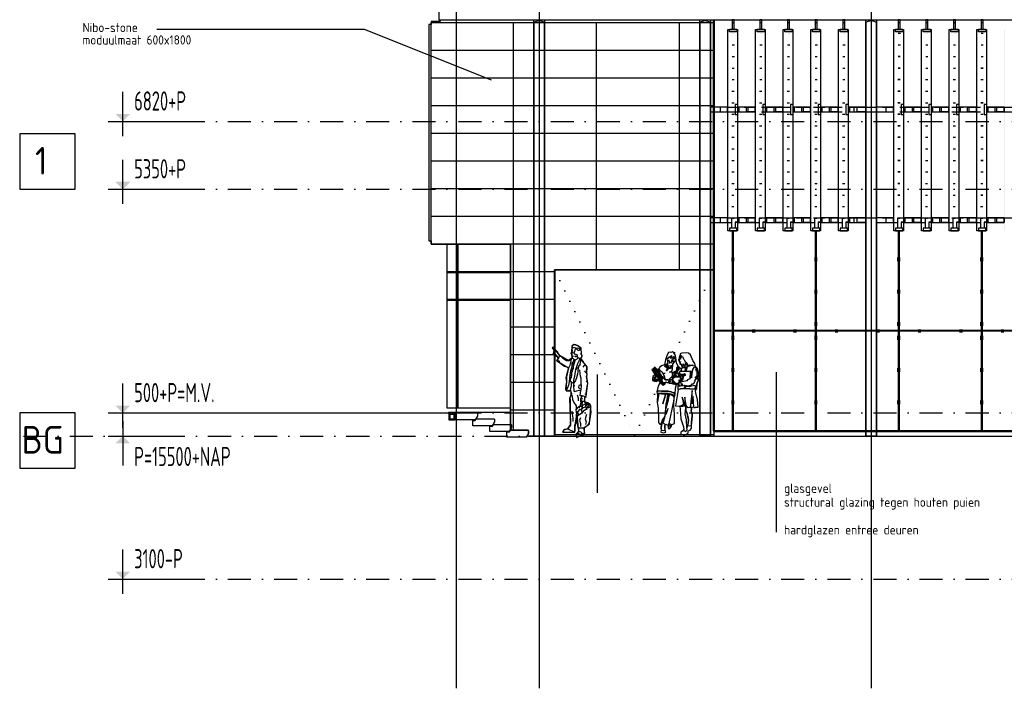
# Model space of a CAD drawing. Extents: x 45255 to 166574, y 102070 to 129901.
# Tile 1 of 21: x 45255 to 66612, y 102621 to 117110. Entities that reach past the tile are written whole.
import ezdxf
from ezdxf.enums import TextEntityAlignment as Align

# ---------------------------------------------------------------- set-up
doc = ezdxf.new("R2010")
doc.units = 0
doc.header["$LTSCALE"] = 1000
doc.header["$MEASUREMENT"] = 0
for name, pattern in [('DASHDOT', [1, 0.5, -0.25, 0, -0.25]), ('DOT', [0.25, 0, -0.25]), ('HIDDEN', [0.375, 0.25, -0.125])]:
    doc.linetypes.add(name, pattern=pattern)
for name, color, linetype in [('B02', 7, 'CONTINUOUS'), ('B03', 7, 'CONTINUOUS'), ('B06', 7, 'CONTINUOUS'), ('B20', 7, 'CONTINUOUS')]:
    doc.layers.add(name, color=color, linetype=linetype)
doc.styles.add('TXT', font='isocp.shx')

msp = doc.modelspace()

# ---------------------------------------------------------------- linework, layer by layer
at = {"layer": 'B02', "color": 8, "linetype": 'Continuous'}
for p, q in [((54722, 127016), (54722, 102621)), ((56522, 127016), (56522, 102621)), ((63722, 127016), (63722, 102621))]:
    msp.add_line(p, q, dxfattribs=at)
at = {"layer": 'B02', "color": 8, "linetype": 'DASHDOT'}
for p, q in [((48772, 114907), (72045, 114907)), ((48772, 113437), (153553, 113437)), ((48772, 108587), (153553, 108587)), ((45339, 108087), (156665, 108087)), ((48772, 104987), (72045, 104987))]:
    msp.add_line(p, q, dxfattribs=at)
at = {"layer": 'B02', "color": 8, "linetype": 'Continuous'}
for points in [[(45255, 113437), (46455, 113437), (46455, 114637), (45255, 114637)], [(45255, 107390), (46455, 107390), (46455, 108590), (45255, 108590)]]:
    msp.add_lwpolyline(points, close=True, dxfattribs=at)
at = {"layer": 'B03', "color": 8, "linetype": 'Continuous'}
for p, q in [((54179, 117053), (60298, 117053)), ((54179, 117053), (60298, 117053)), ((55968, 108216), (55968, 117053)), ((55968, 108216), (55968, 117053)), ((57768, 111687), (57768, 117053)), ((57768, 111687), (57768, 117053)), ((59568, 111687), (59568, 117053)), ((59568, 111687), (59568, 117053)), ((60298, 117107), (60298, 108197)), ((60298, 117107), (60318, 117107)), ((60308, 117107), (60308, 108087)), ((60318, 117107), (60318, 108197)), ((54179, 116453), (60298, 116453)), ((54179, 116453), (60298, 116453)), ((54179, 115853), (60298, 115853)), ((54179, 115853), (60298, 115853)), ((54179, 115253), (60298, 115253)), ((54179, 115253), (60298, 115253)), ((54179, 114653), (60298, 114653)), ((54179, 114653), (60298, 114653)), ((54179, 114053), (60298, 114053)), ((54179, 114053), (60298, 114053)), ((54179, 113453), (60298, 113453)), ((54179, 113453), (60298, 113453)), ((54179, 112853), (60298, 112853)), ((54179, 112853), (60298, 112853)), ((60712, 112533), (60712, 108197)), ((60732, 112533), (60732, 108197)), ((62512, 112533), (62512, 108197)), ((62532, 112533), (62532, 108197)), ((64312, 112533), (64312, 108197)), ((64332, 112533), (64332, 108197)), ((66112, 112533), (66112, 108197)), ((66132, 112533), (66132, 108197)), ((54179, 112253), (60298, 112253)), ((54179, 112253), (60298, 112253)), ((54522, 112244), (54522, 108700)), ((54749, 108700), (54749, 112244)), ((54769, 108700), (54769, 112244)), ((55902, 112244), (55902, 108677)), ((55902, 111644), (54522, 111644)), ((55902, 111624), (54522, 111624)), ((55902, 111653), (56862, 111653)), ((55902, 111653), (56862, 111653)), ((55883, 111044), (54522, 111044)), ((55883, 111024), (54522, 111024)), ((55902, 111053), (56862, 111053)), ((55902, 111053), (56862, 111053)), ((55902, 110453), (56862, 110453)), ((55902, 110453), (56862, 110453)), ((78172, 110377), (60308, 110377)), ((60308, 110377), (60308, 110357)), ((78172, 110357), (60308, 110357)), ((55902, 109853), (56862, 109853)), ((55902, 109853), (56862, 109853)), ((57237, 109818), (57258, 109816)), ((57239, 109895), (57250, 109895)), ((57258, 109816), (57265, 109822)), ((57314, 109801), (57299, 109810)), ((59432, 109741), (59421, 109785)), ((59461, 109795), (59477, 109775)), ((59477, 109775), (59466, 109711)), ((56934, 109731), (56947, 109723)), ((56958, 109709), (56968, 109698)), ((57235, 109606), (57251, 109604)), ((57243, 109662), (57274, 109667)), ((57248, 109640), (57272, 109637)), ((59322, 109742), (59352, 109693)), ((59352, 109693), (59421, 109670)), ((59413, 109616), (59392, 109607)), ((59412, 109729), (59432, 109741)), ((59417, 109640), (59413, 109616)), ((59429, 109650), (59417, 109640)), ((59466, 109711), (59429, 109669)), ((59429, 109669), (59429, 109650)), ((57188, 109367), (57209, 109359)), ((57196, 109406), (57214, 109392)), ((57201, 109440), (57214, 109434)), ((57211, 109487), (57225, 109481)), ((57219, 109517), (57232, 109515)), ((57230, 109559), (57251, 109559)), ((57536, 109465), (57504, 109492)), ((55902, 109253), (56862, 109253)), ((55902, 109253), (56862, 109253)), ((57221, 109254), (57264, 109237)), ((57279, 109184), (57295, 109184)), ((57569, 109249), (57541, 109276)), ((59209, 109187), (59176, 109246)), ((59209, 109187), (59177, 109243)), ((59232, 109206), (59213, 109241)), ((59245, 109222), (59232, 109246)), ((57399, 109121), (57428, 109126)), ((57523, 109003), (57523, 108987)), ((57455, 108900), (57450, 108881)), ((48772, 108587), (54562, 108587)), ((54522, 108700), (55902, 108700)), ((54585, 108562), (54585, 108587)), ((54605, 108562), (54605, 108587)), ((54645, 108562), (54645, 108587)), ((54665, 108562), (54665, 108587)), ((54685, 108562), (54685, 108587)), ((55902, 108653), (56862, 108653)), ((55902, 108653), (56862, 108653)), ((57322, 108689), (57317, 108657)), ((57445, 108587), (57444, 108570)), ((57306, 108268), (57295, 108325)), ((56275, 108087), (60308, 108087)), ((60298, 108197), (60318, 108197)), ((74410, 108197), (60308, 108197)), ((60308, 108197), (60308, 108177)), ((74410, 108177), (60308, 108177)), ((60308, 108087), (70911, 108087)), ((60712, 108197), (60732, 108197)), ((62512, 108197), (62532, 108197)), ((64312, 108197), (64332, 108197)), ((66112, 108197), (66132, 108197))]:
    msp.add_line(p, q, dxfattribs=at)
at = {"layer": 'B03', "color": 8, "linetype": 'DOT'}
for p, q in [((64313, 112818), (64323, 117104)), ((64333, 112818), (64343, 117104)), ((66113, 112814), (66123, 117104)), ((66133, 112814), (66143, 117104)), ((60713, 112811), (60723, 116845)), ((60733, 112811), (60743, 116845)), ((61313, 112811), (61323, 116845)), ((61333, 112811), (61343, 116845)), ((61913, 112811), (61923, 116845)), ((61933, 112811), (61943, 116845)), ((62513, 112811), (62523, 116845)), ((62533, 112811), (62543, 116845)), ((63113, 112811), (63123, 116845)), ((63133, 112811), (63143, 116845)), ((64313, 112811), (64323, 116845)), ((64333, 112811), (64343, 116845)), ((64913, 112811), (64923, 116845)), ((64933, 112811), (64943, 116845)), ((65513, 112811), (65523, 116845)), ((65533, 112811), (65543, 116845)), ((66113, 112811), (66123, 116845)), ((66133, 112811), (66143, 116845))]:
    msp.add_line(p, q, dxfattribs=at)
at = {"layer": 'B03', "color": 8, "linetype": 'HIDDEN'}
for p, q in [((60596, 115216), (70180, 115216)), ((60596, 115116), (70206, 115116)), ((60596, 112816), (70206, 112816)), ((60616, 112716), (60693, 112716)), ((60828, 112716), (60773, 112716)), ((61216, 112716), (61293, 112716)), ((61428, 112716), (61373, 112716)), ((61816, 112716), (61893, 112716)), ((62028, 112716), (61973, 112716)), ((62416, 112716), (62493, 112716)), ((62628, 112716), (62573, 112716)), ((63016, 112716), (63093, 112716)), ((63228, 112716), (63173, 112716)), ((64216, 112716), (64293, 112716)), ((64428, 112716), (64373, 112716)), ((64816, 112716), (64893, 112716)), ((65028, 112716), (64973, 112716)), ((65416, 112716), (65493, 112716)), ((65628, 112716), (65573, 112716)), ((66016, 112716), (66093, 112716)), ((66228, 112716), (66173, 112716))]:
    msp.add_line(p, q, dxfattribs=at)
at = {"layer": 'B03', "color": 8, "linetype": 'Continuous'}
for points in [[(54347, 123937), (54347, 117107), (78172, 117107)], [(124856, 117309), (54347, 123937), (54347, 117107), (78172, 117106), (78172, 116471), (111083, 116471)], [(54373, 117107), (54373, 117075), (54179, 117075), (54179, 117009), (54127, 117009), (54127, 112319), (54179, 112319), (54179, 112244), (55902, 112244), (55902, 108337)], [(56407, 117048), (56407, 108087), (56637, 108087), (56637, 117048)], [(60007, 117048), (60007, 108087), (60237, 108087), (60237, 117048)], [(63607, 117048), (63607, 108087), (63837, 108087), (63837, 117048)], [(56811, 110005), (56846, 109988), (56886, 109946), (56920, 109909), (56923, 109881), (56965, 109833), (56939, 109773), (56902, 109725)], [(56811, 110005), (56814, 109982), (56854, 109934), (56838, 109929), (56832, 109906), (56827, 109869), (56859, 109855), (56888, 109821), (56904, 109821), (56936, 109768)], [(57237, 109785), (57237, 109818), (57229, 109838), (57232, 109861), (57216, 109869), (57226, 109892), (57234, 109914), (57229, 109954), (57245, 109996), (57272, 110008), (57296, 110013), (57312, 109974), (57296, 109948), (57290, 109920), (57264, 109883), (57298, 109866), (57304, 109838), (57317, 109861), (57338, 109858), (57346, 109830), (57330, 109807), (57314, 109801)], [(57418, 109761), (57437, 109782), (57453, 109813), (57453, 109835), (57437, 109864), (57439, 109912), (57437, 109951), (57431, 109979), (57407, 110013), (57386, 110033), (57352, 110053), (57317, 110064), (57272, 110061), (57237, 110044), (57234, 110019), (57245, 109996)], [(57304, 109994), (57346, 109999), (57373, 109994), (57402, 109974), (57391, 109937), (57365, 109951), (57344, 109965), (57322, 109971)], [(56965, 109833), (56973, 109835), (57035, 109776), (57080, 109748), (57115, 109725), (57170, 109725), (57210, 109751), (57237, 109785), (57269, 109762), (57293, 109731), (57317, 109745), (57346, 109759), (57368, 109782), (57397, 109773), (57439, 109748), (57471, 109705), (57495, 109669), (57522, 109632), (57546, 109592), (57554, 109542), (57551, 109491), (57546, 109463), (57554, 109434), (57559, 109414), (57549, 109395), (57546, 109361), (57557, 109333), (57567, 109270), (57570, 109228), (57554, 109163), (57546, 109109), (57541, 109059), (57538, 109011), (57535, 108948), (57519, 108934), (57487, 108954), (57455, 108957), (57413, 108960), (57418, 109028), (57431, 109098), (57442, 109166), (57434, 109237), (57437, 109299), (57434, 109335), (57421, 109383), (57410, 109434), (57405, 109519)], [(57168, 109567), (57196, 109620), (57211, 109679), (57225, 109751), (57237, 109785)], [(57338, 109818), (57362, 109793), (57368, 109782)], [(59305, 109612), (59317, 109631), (59317, 109727), (59305, 109735), (59296, 109762), (59311, 109786), (59321, 109770), (59349, 109804), (59393, 109833), (59389, 109809), (59405, 109795), (59413, 109804), (59425, 109799), (59433, 109809), (59459, 109801), (59477, 109775), (59466, 109711), (59429, 109669), (59429, 109650), (59417, 109640), (59413, 109616), (59362, 109601), (59305, 109612)], [(59355, 109800), (59379, 109807), (59396, 109805), (59408, 109791), (59399, 109799), (59377, 109803), (59355, 109800)], [(59363, 109780), (59382, 109785), (59397, 109785), (59392, 109774), (59384, 109781), (59363, 109780)], [(59433, 109787), (59459, 109794), (59472, 109778), (59458, 109788), (59433, 109787)], [(59601, 109641), (59580, 109647), (59579, 109662), (59581, 109669), (59573, 109680), (59577, 109689), (59563, 109700), (59565, 109717), (59556, 109718), (59553, 109736), (59569, 109759), (59570, 109776), (59564, 109797), (59575, 109827), (59602, 109836), (59617, 109819), (59611, 109808), (59637, 109804), (59649, 109766), (59660, 109757), (59671, 109740), (59682, 109709), (59700, 109692), (59689, 109677), (59702, 109648), (59693, 109626), (59717, 109629), (59721, 109640), (59710, 109660), (59713, 109679), (59733, 109649), (59739, 109619), (59723, 109583), (59701, 109559), (59677, 109626), (59661, 109645), (59601, 109641)], [(59565, 109783), (59576, 109793), (59609, 109795), (59573, 109799), (59565, 109783)], [(59569, 109775), (59577, 109774), (59579, 109765), (59583, 109772), (59597, 109770), (59573, 109756), (59601, 109770), (59586, 109776), (59581, 109776), (59580, 109783), (59577, 109776), (59569, 109775)], [(57112, 109070), (57104, 109112), (57112, 109186), (57120, 109259), (57112, 109352), (57123, 109412), (57136, 109471), (57168, 109567), (57120, 109578), (57069, 109592), (57037, 109615), (56995, 109649), (56952, 109683), (56902, 109725)], [(57281, 109746), (57264, 109711), (57232, 109657), (57229, 109601), (57216, 109542), (57205, 109491), (57189, 109412), (57184, 109344), (57176, 109262), (57160, 109189), (57136, 109132), (57112, 109070), (57147, 109073), (57200, 109084), (57208, 109121), (57221, 109180), (57221, 109254), (57181, 109285)], [(57290, 109686), (57277, 109646), (57258, 109590), (57261, 109550), (57245, 109530), (57240, 109496), (57226, 109454), (57221, 109409), (57216, 109355), (57194, 109324), (57194, 109290)], [(57397, 109770), (57391, 109725), (57357, 109652), (57333, 109584), (57312, 109522), (57298, 109446), (57288, 109375), (57266, 109296), (57266, 109228), (57264, 109160), (57274, 109076), (57282, 109050), (57338, 109070), (57389, 109081), (57429, 109076)], [(57418, 109761), (57418, 109717), (57405, 109646), (57418, 109629), (57386, 109607), (57370, 109559), (57362, 109488), (57352, 109426), (57336, 109347), (57309, 109293), (57272, 109239)], [(57293, 109728), (57290, 109688), (57272, 109694), (57274, 109731)], [(57352, 109564), (57336, 109561), (57333, 109527)], [(57546, 109592), (57519, 109624), (57493, 109609), (57469, 109581)], [(59013, 109568), (59097, 109491), (59113, 109501), (59034, 109578), (59013, 109568)], [(59189, 109356), (59185, 109377), (59223, 109357), (59263, 109309), (59316, 109309), (59348, 109300), (59348, 109252), (59328, 109241), (59254, 109255), (59258, 109232), (59248, 109223), (59245, 109213), (59237, 109206), (59234, 109198), (59209, 109185), (59146, 109245), (59102, 109167), (59073, 109045), (59120, 109064), (59173, 109058), (59237, 109058), (59313, 109062), (59389, 109046), (59428, 109026), (59446, 109029), (59471, 108995), (59482, 109128), (59505, 109206), (59515, 109220), (59455, 109246), (59413, 109309), (59436, 109354), (59469, 109395), (59480, 109431), (59505, 109453), (59518, 109487), (59540, 109510), (59544, 109530), (59588, 109551), (59538, 109602), (59501, 109563), (59499, 109510), (59477, 109467), (59473, 109472), (59481, 109491), (59405, 109443), (59413, 109462), (59353, 109472), (59397, 109496), (59417, 109538), (59413, 109588), (59389, 109588), (59331, 109560), (59285, 109501), (59312, 109583), (59302, 109602), (59278, 109621), (59246, 109593), (59259, 109617), (59271, 109631), (59241, 109631), (59175, 109608), (59134, 109574), (59133, 109563), (59094, 109520), (59176, 109383), (59182, 109371), (59189, 109356)], [(59325, 109557), (59328, 109592), (59304, 109611), (59316, 109631), (59317, 109660), (59283, 109642), (59246, 109593), (59278, 109621), (59302, 109602), (59312, 109583), (59285, 109501), (59325, 109557), (59369, 109591), (59417, 109612), (59413, 109588), (59389, 109588), (59331, 109560), (59285, 109501), (59325, 109557)], [(59307, 109592), (59302, 109602), (59278, 109621), (59246, 109593), (59259, 109590), (59292, 109602), (59281, 109563), (59307, 109592)], [(59413, 109588), (59389, 109588), (59331, 109560), (59285, 109501), (59335, 109553), (59406, 109567), (59413, 109588)], [(59386, 109710), (59406, 109713), (59417, 109710), (59422, 109713), (59436, 109705), (59423, 109711), (59417, 109708), (59406, 109712), (59386, 109710)], [(59403, 109736), (59409, 109738), (59413, 109735), (59403, 109736)], [(59536, 109094), (59586, 109111), (59653, 109121), (59788, 109111), (59920, 109102), (59912, 109079), (59932, 109104), (59932, 109142), (59952, 109246), (59983, 109314), (59993, 109394), (59962, 109502), (59948, 109560), (59916, 109597), (59830, 109613), (59757, 109598), (59724, 109573), (59728, 109555), (59703, 109486), (59689, 109525), (59697, 109535), (59697, 109563), (59657, 109563), (59642, 109580), (59623, 109562), (59588, 109551), (59544, 109530), (59540, 109510), (59518, 109487), (59505, 109453), (59480, 109431), (59469, 109395), (59436, 109354), (59413, 109309), (59455, 109246), (59515, 109220), (59536, 109226), (59545, 109224), (59534, 109213), (59538, 109196), (59533, 109150), (59529, 109102), (59536, 109094)], [(59422, 109732), (59426, 109737), (59430, 109730), (59422, 109732)], [(59437, 109768), (59449, 109772), (59464, 109772), (59459, 109761), (59451, 109768), (59437, 109768)], [(59480, 109431), (59505, 109453), (59520, 109514), (59549, 109572), (59517, 109547), (59501, 109492), (59480, 109431)], [(59573, 109722), (59557, 109722), (59573, 109722)], [(59571, 109693), (59591, 109702), (59574, 109682), (59576, 109689), (59571, 109693)], [(59920, 109102), (59909, 109116), (59916, 109159), (59904, 109183), (59818, 109166), (59775, 109155), (59733, 109164), (59697, 109164), (59687, 109123), (59653, 109121), (59681, 109130), (59689, 109169), (59613, 109183), (59639, 109183), (59615, 109209), (59613, 109224), (59635, 109191), (59670, 109179), (59681, 109193), (59758, 109179), (59832, 109198), (59832, 109217), (59837, 109222), (59866, 109218), (59892, 109236), (59884, 109256), (59908, 109275), (59900, 109304), (59914, 109303), (59932, 109361), (59900, 109348), (59916, 109366), (59947, 109396), (59955, 109415), (59948, 109313), (59952, 109467), (59952, 109506), (59940, 109520), (59928, 109491), (59936, 109530), (59920, 109525), (59932, 109549), (59914, 109572), (59900, 109568), (59916, 109597), (59948, 109560), (59962, 109502), (59993, 109394), (59983, 109314), (59952, 109246), (59932, 109142), (59932, 109104), (59912, 109079), (59920, 109102)], [(59856, 109614), (59830, 109613), (59757, 109598), (59724, 109573), (59728, 109555), (59703, 109486), (59689, 109525), (59697, 109535), (59697, 109563), (59657, 109563), (59649, 109607), (59661, 109631), (59682, 109587), (59701, 109559), (59723, 109583), (59739, 109619), (59748, 109622), (59753, 109640), (59765, 109626), (59785, 109631), (59815, 109620), (59848, 109631), (59856, 109614)], [(59884, 109573), (59853, 109544), (59833, 109448), (59829, 109352), (59837, 109371), (59836, 109425), (59848, 109477), (59857, 109529), (59884, 109573)], [(59103, 109375), (59058, 109453), (58969, 109529), (59048, 109399)], [(58970, 109530), (59058, 109453), (59087, 109466), (58994, 109544), (58970, 109530)], [(59054, 109376), (59060, 109378), (59022, 109443), (59026, 109410), (58990, 109381), (58978, 109331), (58978, 109293), (59026, 109275), (59070, 109270), (59081, 109280), (59098, 109314), (59091, 109302), (59076, 109296), (59046, 109294), (59022, 109323), (59018, 109357), (59054, 109376)], [(59009, 109544), (59082, 109477), (59097, 109487), (59022, 109554), (59009, 109544)], [(59054, 109376), (59018, 109357), (59022, 109323), (59046, 109294), (59076, 109296), (59097, 109313), (59065, 109306), (59038, 109328), (59038, 109357), (59054, 109366), (59054, 109376)], [(59153, 109260), (59153, 109248), (59254, 109255), (59328, 109241), (59345, 109300), (59315, 109309), (59263, 109309), (59223, 109357), (59185, 109377), (59189, 109357), (59189, 109328), (59169, 109313), (59154, 109310), (59169, 109330), (59167, 109341), (59171, 109360), (59181, 109371), (59176, 109383), (59163, 109380), (59156, 109390), (59113, 109370), (59089, 109371), (59083, 109380), (59097, 109386), (59089, 109405), (59062, 109400), (59054, 109390), (59059, 109370), (59047, 109342), (59056, 109320), (59098, 109314), (59113, 109304), (59119, 109289), (59139, 109275), (59153, 109260)], [(59084, 109408), (59058, 109453), (59087, 109466), (59123, 109400)], [(59128, 109393), (59082, 109477), (59097, 109487), (59149, 109392)], [(59089, 109343), (59121, 109350), (59163, 109380), (59119, 109352), (59094, 109347), (59089, 109343)], [(59189, 109356), (59185, 109377), (59223, 109357), (59263, 109309), (59236, 109398), (59195, 109467), (59157, 109495), (59131, 109530), (59110, 109535), (59094, 109520), (59176, 109383), (59182, 109371), (59189, 109356)], [(59148, 109398), (59097, 109491), (59113, 109501), (59172, 109391)], [(59100, 109323), (59132, 109333), (59171, 109360), (59131, 109334), (59100, 109323)], [(59197, 109244), (59254, 109255), (59328, 109241), (59345, 109300), (59315, 109309), (59263, 109309), (59223, 109357), (59213, 109342), (59181, 109314), (59185, 109297), (59189, 109278), (59195, 109261), (59197, 109244)], [(59457, 109473), (59449, 109410), (59409, 109361), (59421, 109347), (59405, 109328), (59412, 109310), (59340, 109308), (59353, 109325), (59404, 109381), (59428, 109456), (59457, 109473)], [(59489, 109414), (59497, 109389), (59517, 109371), (59457, 109361), (59453, 109347), (59469, 109366), (59545, 109371), (59549, 109376), (59557, 109395), (59545, 109390), (59537, 109400), (59537, 109381), (59529, 109371), (59501, 109384), (59489, 109414)], [(59520, 109454), (59545, 109457), (59557, 109439), (59580, 109426), (59605, 109414), (59625, 109427), (59646, 109423), (59676, 109445), (59686, 109428), (59696, 109420), (59679, 109402), (59653, 109382), (59645, 109361), (59622, 109341), (59600, 109337), (59555, 109402), (59520, 109454)], [(59520, 109454), (59545, 109457), (59557, 109439), (59580, 109426), (59557, 109419), (59553, 109432), (59541, 109438), (59544, 109452), (59520, 109454)], [(59569, 109373), (59584, 109340), (59610, 109327), (59636, 109349), (59625, 109318), (59545, 109294), (59621, 109309), (59565, 109275), (59549, 109284), (59557, 109256), (59537, 109243), (59544, 109223), (59603, 109277), (59637, 109320), (59645, 109361), (59622, 109341), (59600, 109337), (59569, 109373)], [(59813, 109502), (59814, 109487), (59800, 109338), (59808, 109473), (59801, 109486), (59567, 109487), (59813, 109502)], [(59609, 109270), (59739, 109293), (59749, 109313), (59800, 109338), (59808, 109473), (59801, 109486), (59567, 109487), (59567, 109434), (59580, 109426), (59605, 109414), (59625, 109427), (59646, 109423), (59676, 109445), (59686, 109428), (59696, 109420), (59679, 109402), (59653, 109382), (59645, 109361), (59637, 109320), (59603, 109277), (59596, 109268), (59609, 109270)], [(59600, 109419), (59588, 109430), (59596, 109428), (59605, 109414), (59625, 109427), (59583, 109405), (59577, 109409), (59600, 109419)], [(59597, 109385), (59646, 109423), (59624, 109396), (59619, 109387), (59635, 109386), (59686, 109428), (59696, 109420), (59679, 109402), (59653, 109382), (59645, 109361), (59622, 109341), (59600, 109337), (59583, 109351), (59595, 109365), (59597, 109385)], [(59609, 109544), (59601, 109520), (59601, 109491), (59609, 109544)], [(57431, 109205), (57410, 109189), (57381, 109180), (57378, 109143), (57399, 109121)], [(58986, 109313), (59027, 109290), (59066, 109285), (59073, 109284), (59057, 109280), (58986, 109313)], [(59026, 109275), (59070, 109270), (59081, 109280), (59026, 109275)], [(59097, 109318), (59100, 109314), (59141, 109319), (59167, 109341), (59140, 109321), (59097, 109318)], [(59114, 109290), (59127, 109268), (59209, 109187)], [(59121, 109289), (59181, 109297), (59121, 109289)], [(59141, 109276), (59181, 109277), (59141, 109276)], [(59152, 109260), (59192, 109260), (59152, 109260)], [(59212, 109240), (59233, 109202), (59209, 109187)], [(59229, 109243), (59244, 109216), (59232, 109206)], [(59248, 109247), (59256, 109232), (59245, 109222)], [(59358, 109308), (59365, 109280), (59361, 109256), (59345, 109234), (59390, 109227), (59405, 109241), (59405, 109260), (59413, 109270), (59409, 109304), (59405, 109311), (59358, 109308)], [(59426, 109291), (59414, 109247), (59422, 109238), (59418, 109223), (59406, 109218), (59435, 109224), (59448, 109255), (59438, 109271), (59426, 109243), (59426, 109291)], [(59459, 109242), (59431, 109217), (59450, 109221), (59477, 109205), (59459, 109242)], [(59483, 109225), (59482, 109205), (59503, 109208), (59510, 109220), (59483, 109225)], [(59609, 109270), (59593, 109256), (59589, 109232), (59617, 109183), (59597, 109179), (59569, 109164), (59565, 109179), (59545, 109174), (59537, 109183), (59537, 109193), (59545, 109203), (59533, 109198), (59529, 109203), (59537, 109222), (59529, 109222), (59569, 109265), (59609, 109270)], [(59545, 109204), (59556, 109213), (59541, 109186), (59553, 109178), (59573, 109193), (59568, 109180), (59569, 109164), (59565, 109179), (59545, 109174), (59537, 109183), (59537, 109193), (59545, 109203), (59533, 109198), (59529, 109203), (59537, 109222), (59545, 109232), (59533, 109211), (59533, 109203), (59545, 109204)], [(57200, 109084), (57210, 109025), (57208, 108980), (57197, 108940), (57189, 108909), (57194, 108869), (57194, 108779), (57197, 108649), (57194, 108581), (57194, 108513), (57200, 108440), (57192, 108372), (57194, 108321), (57154, 108276), (57141, 108256), (57165, 108231), (57200, 108214), (57237, 108200), (57266, 108183), (57298, 108172), (57306, 108206), (57306, 108248), (57306, 108287), (57320, 108358), (57330, 108409), (57333, 108460), (57330, 108528), (57333, 108559), (57344, 108480), (57349, 108415), (57344, 108358), (57354, 108316), (57373, 108245), (57376, 108206), (57373, 108186), (57405, 108183), (57431, 108169), (57445, 108146), (57437, 108126), (57434, 108101), (57469, 108110), (57501, 108129), (57511, 108149), (57503, 108191), (57501, 108228), (57503, 108279)], [(57210, 109025), (57237, 108943), (57248, 108881), (57274, 108818), (57328, 108739), (57322, 108689)], [(57350, 108978), (57368, 108917), (57371, 108853)], [(57455, 108957), (57437, 108923), (57421, 108895), (57421, 108861), (57421, 108830), (57431, 108833), (57437, 108875), (57450, 108833), (57463, 108824), (57477, 108844), (57493, 108844), (57506, 108835), (57511, 108864), (57506, 108878), (57511, 108889), (57517, 108929)], [(59471, 108995), (59446, 109029), (59428, 109026), (59389, 109046), (59313, 109062), (59237, 109058), (59173, 109058), (59120, 109064), (59073, 109045), (59089, 109018), (59169, 109021), (59259, 109020), (59318, 109016), (59377, 109001), (59426, 108980), (59450, 108982), (59463, 108968), (59471, 108995)], [(59400, 108339), (59456, 108360), (59458, 108557), (59445, 108754), (59449, 108938), (59393, 108975), (59321, 108987), (59181, 108996), (59133, 109009), (59090, 108996), (59080, 108822), (59101, 108682), (59108, 108466), (59113, 108375), (59144, 108367), (59133, 108346), (59161, 108337), (59170, 108352), (59187, 108351), (59193, 108380), (59257, 108345), (59322, 108323), (59334, 108319), (59337, 108356), (59400, 108339)], [(59121, 109001), (59086, 108827), (59094, 108871), (59121, 109001)], [(59449, 108938), (59393, 108975), (59321, 108987), (59181, 108996), (59133, 109009), (59090, 108996), (59089, 109018), (59169, 109021), (59259, 109020), (59318, 109016), (59377, 109001), (59426, 108980), (59450, 108982), (59463, 108968), (59449, 108938)], [(59247, 108487), (59264, 108549), (59283, 108575), (59318, 108683), (59291, 108624), (59266, 108559), (59271, 108667), (59300, 108768), (59331, 108873), (59346, 108972), (59285, 108753), (59313, 108984), (59271, 108775), (59249, 108515), (59193, 108433), (59170, 108352), (59187, 108351), (59193, 108380), (59218, 108395), (59247, 108487)], [(59260, 108978), (59234, 108884), (59208, 108786), (59260, 108978)], [(59400, 108339), (59456, 108360), (59458, 108557), (59445, 108754), (59449, 108938), (59429, 108805), (59337, 108356), (59400, 108339)], [(59837, 108719), (59876, 108713), (59876, 108706), (59908, 108707), (59908, 108716), (59968, 108716), (59954, 108875), (59924, 109022), (59912, 109079), (59920, 109102), (59788, 109111), (59653, 109121), (59586, 109111), (59536, 109094), (59514, 108962), (59477, 108741), (59562, 108738), (59571, 108735), (59639, 108736), (59709, 108746), (59717, 108726), (59757, 108707), (59837, 108719)], [(59681, 108929), (59681, 108835), (59677, 108757), (59654, 108852), (59628, 108927), (59656, 108773), (59609, 108739), (59571, 108735), (59639, 108736), (59709, 108746), (59681, 108929)], [(59837, 108719), (59876, 108713), (59863, 108944), (59832, 108788), (59841, 108896), (59840, 109077), (59797, 108709), (59837, 108719)], [(57357, 108296), (57391, 108268), (57442, 108262), (57487, 108268), (57503, 108279), (57546, 108299), (57599, 108350), (57620, 108417), (57639, 108511), (57650, 108601), (57647, 108674), (57644, 108728), (57599, 108697), (57567, 108697), (57599, 108751), (57597, 108782), (57583, 108804), (57557, 108810), (57522, 108776), (57477, 108754), (57434, 108731), (57386, 108717), (57349, 108691), (57317, 108657), (57322, 108609), (57333, 108559)], [(57370, 108578), (57365, 108609), (57402, 108663), (57421, 108666), (57471, 108700), (57519, 108720), (57543, 108742), (57565, 108765), (57575, 108787)], [(57442, 108844), (57426, 108804), (57415, 108754), (57389, 108714), (57391, 108694)], [(57453, 108821), (57450, 108770), (57453, 108717), (57439, 108672), (57442, 108632), (57445, 108587)], [(57493, 108844), (57512, 108820), (57523, 108786), (57523, 108775)], [(57511, 108833), (57533, 108816), (57535, 108776), (57530, 108731), (57546, 108686), (57551, 108657)], [(57575, 108787), (57591, 108759), (57591, 108736)], [(57590, 108793), (57623, 108776), (57636, 108742), (57644, 108728)], [(59709, 108746), (59639, 108736), (59571, 108735), (59584, 108663), (59587, 108560), (59597, 108457), (59615, 108392), (59657, 108284), (59658, 108233), (59636, 108199), (59671, 108211), (59693, 108187), (59722, 108199), (59734, 108229), (59724, 108265), (59716, 108436), (59688, 108570), (59696, 108618), (59701, 108717), (59709, 108746)], [(59701, 108717), (59706, 108640), (59733, 108577), (59752, 108477), (59760, 108430), (59753, 108375), (59737, 108310), (59725, 108264), (59716, 108436), (59688, 108570), (59696, 108618), (59701, 108717)], [(59709, 108746), (59717, 108726), (59757, 108707), (59837, 108719), (59820, 108630), (59841, 108581), (59839, 108517), (59825, 108383), (59820, 108298), (59749, 108308), (59745, 108312), (59753, 108375), (59760, 108430), (59752, 108477), (59733, 108577), (59706, 108640), (59701, 108717), (59709, 108746)], [(54562, 108587), (54562, 108607), (55902, 108607)], [(54572, 108587), (54562, 108587), (54562, 108437), (54702, 108437), (54702, 108587), (54692, 108587)], [(54572, 108587), (54572, 108562), (54582, 108562), (54582, 108457), (54682, 108457), (54682, 108562), (54692, 108562), (54692, 108587)], [(55132, 108437), (54712, 108437), (54712, 108587), (55172, 108587), (55182, 108577), (55182, 108520), (55132, 108437)], [(57232, 108625), (57235, 108561), (57253, 108475), (57251, 108403)], [(57322, 108609), (57370, 108578), (57368, 108544), (57344, 108525), (57402, 108559), (57461, 108601), (57506, 108649), (57535, 108669), (57567, 108697)], [(57551, 108556), (57519, 108463), (57543, 108395), (57530, 108338)], [(55502, 108312), (55082, 108312), (55082, 108427), (55138, 108427), (55159, 108462), (55542, 108462), (55552, 108452), (55552, 108395), (55502, 108312)], [(55872, 108187), (55452, 108187), (55452, 108302), (55508, 108302), (55529, 108337), (55912, 108337), (55922, 108327), (55922, 108270), (55872, 108187)], [(57418, 108482), (57394, 108429), (57421, 108358), (57418, 108296)], [(59169, 108250), (59168, 108283), (59187, 108351), (59193, 108380), (59257, 108345), (59246, 108305), (59245, 108255), (59249, 108221), (59226, 108201), (59187, 108211), (59169, 108250)], [(59385, 108340), (59368, 108343), (59337, 108356), (59334, 108319), (59328, 108321), (59337, 108308), (59369, 108308), (59385, 108340)], [(56242, 108062), (55822, 108062), (55822, 108177), (55878, 108177), (55899, 108212), (56282, 108212), (56292, 108202), (56292, 108145), (56242, 108062)], [(57141, 108256), (57157, 108239), (57117, 108234), (57077, 108228), (57056, 108214), (57051, 108183), (57075, 108172), (57123, 108163), (57170, 108169), (57194, 108180), (57208, 108172), (57237, 108172), (57269, 108169), (57274, 108177)], [(57373, 108186), (57360, 108155), (57328, 108126), (57322, 108110), (57325, 108084), (57360, 108081), (57391, 108084), (57418, 108087), (57434, 108101)], [(57344, 108141), (57374, 108144), (57405, 108131), (57415, 108119)], [(57445, 108146), (57481, 108147), (57510, 108156)]]:
    msp.add_lwpolyline(points, dxfattribs=at)
for points in [[(54179, 112245), (54179, 117053), (60298, 117053), (60298, 111687), (56862, 111687), (56862, 108087), (56261, 108087), (56292, 108145), (56292, 108202), (56282, 108212), (55902, 108217), (55902, 108348), (55902, 108677), (55902, 108677), (55902, 112245)], [(56407, 117107), (56637, 117107), (56637, 108087), (56407, 108087)], [(60007, 117107), (60237, 117107), (60237, 108087), (60007, 108087)], [(60710, 116902), (60750, 116902), (60750, 117107), (60710, 117107)], [(60710, 116897), (60750, 116897), (60750, 117040), (60710, 117040)], [(61310, 116902), (61350, 116902), (61350, 117107), (61310, 117107)], [(61310, 116897), (61350, 116897), (61350, 117040), (61310, 117040)], [(61910, 116902), (61950, 116902), (61950, 117107), (61910, 117107)], [(61910, 116897), (61950, 116897), (61950, 117040), (61910, 117040)], [(62510, 116902), (62550, 116902), (62550, 117107), (62510, 117107)], [(62510, 116897), (62550, 116897), (62550, 117040), (62510, 117040)], [(63110, 116902), (63150, 116902), (63150, 117107), (63110, 117107)], [(63110, 116897), (63150, 116897), (63150, 117040), (63110, 117040)], [(63607, 117107), (63837, 117107), (63837, 108087), (63607, 108087)], [(64310, 116902), (64350, 116902), (64350, 117107), (64310, 117107)], [(64310, 116897), (64350, 116897), (64350, 117040), (64310, 117040)], [(64910, 116902), (64950, 116902), (64950, 117107), (64910, 117107)], [(64910, 116897), (64950, 116897), (64950, 117040), (64910, 117040)], [(65510, 116902), (65550, 116902), (65550, 117107), (65510, 117107)], [(65510, 116897), (65550, 116897), (65550, 117040), (65510, 117040)], [(66110, 116902), (66150, 116902), (66150, 117107), (66110, 117107)], [(66110, 116897), (66150, 116897), (66150, 117040), (66110, 117040)], [(60616, 116897), (60828, 116897), (60828, 112533), (60616, 112533)], [(60653, 116902), (60812, 116902), (60812, 116845), (60653, 116845)], [(61216, 116897), (61428, 116897), (61428, 112533), (61216, 112533)], [(61253, 116902), (61412, 116902), (61412, 116845), (61253, 116845)], [(61816, 116897), (62028, 116897), (62028, 112533), (61816, 112533)], [(61853, 116902), (62012, 116902), (62012, 116845), (61853, 116845)], [(62416, 116897), (62628, 116897), (62628, 112533), (62416, 112533)], [(62453, 116902), (62612, 116902), (62612, 116845), (62453, 116845)], [(63016, 116897), (63228, 116897), (63228, 112533), (63016, 112533)], [(63053, 116902), (63212, 116902), (63212, 116845), (63053, 116845)], [(64216, 116897), (64428, 116897), (64428, 112533), (64216, 112533)], [(64253, 116902), (64412, 116902), (64412, 116845), (64253, 116845)], [(64816, 116897), (65028, 116897), (65028, 112533), (64816, 112533)], [(64853, 116902), (65012, 116902), (65012, 116845), (64853, 116845)], [(65416, 116897), (65628, 116897), (65628, 112533), (65416, 112533)], [(65453, 116902), (65612, 116902), (65612, 116845), (65453, 116845)], [(66016, 116897), (66228, 116897), (66228, 112533), (66016, 112533)], [(66053, 116902), (66212, 116902), (66212, 116845), (66053, 116845)], [(60606, 115216), (60237, 115216), (60237, 115116), (60606, 115116)], [(60237, 115116), (60453, 115116), (60453, 115216), (60237, 115216)], [(60833, 115273), (60777, 115273), (60777, 115059), (60833, 115059)], [(61206, 115216), (60828, 115216), (60828, 115116), (61206, 115116)], [(60828, 115116), (61053, 115116), (61053, 115216), (60828, 115216)], [(60863, 115206), (60828, 115206), (60828, 115126), (60863, 115126)], [(61206, 115116), (61017, 115116), (61017, 115216), (61206, 115216)], [(61433, 115273), (61377, 115273), (61377, 115059), (61433, 115059)], [(61806, 115216), (61428, 115216), (61428, 115116), (61806, 115116)], [(61428, 115116), (61653, 115116), (61653, 115216), (61428, 115216)], [(61463, 115206), (61428, 115206), (61428, 115126), (61463, 115126)], [(61806, 115116), (61617, 115116), (61617, 115216), (61806, 115216)], [(62033, 115273), (61977, 115273), (61977, 115059), (62033, 115059)], [(62406, 115216), (62028, 115216), (62028, 115116), (62406, 115116)], [(62028, 115116), (62253, 115116), (62253, 115216), (62028, 115216)], [(62063, 115206), (62028, 115206), (62028, 115126), (62063, 115126)], [(62406, 115116), (62217, 115116), (62217, 115216), (62406, 115216)], [(62633, 115273), (62577, 115273), (62577, 115059), (62633, 115059)], [(63006, 115216), (62628, 115216), (62628, 115116), (63006, 115116)], [(62628, 115116), (62853, 115116), (62853, 115216), (62628, 115216)], [(62663, 115206), (62628, 115206), (62628, 115126), (62663, 115126)], [(63006, 115116), (62817, 115116), (62817, 115216), (63006, 115216)], [(63233, 115273), (63177, 115273), (63177, 115059), (63233, 115059)], [(63606, 115216), (63228, 115216), (63228, 115116), (63606, 115116)], [(63228, 115116), (63354, 115116), (63354, 115216), (63228, 115216)], [(63263, 115206), (63228, 115206), (63228, 115126), (63263, 115126)], [(63606, 115116), (63417, 115116), (63417, 115216), (63606, 115216)], [(64206, 115216), (63837, 115216), (63837, 115116), (64206, 115116)], [(63837, 115116), (64053, 115116), (64053, 115216), (63837, 115216)], [(64433, 115273), (64377, 115273), (64377, 115059), (64433, 115059)], [(64806, 115216), (64428, 115216), (64428, 115116), (64806, 115116)], [(64428, 115116), (64653, 115116), (64653, 115216), (64428, 115216)], [(64463, 115206), (64428, 115206), (64428, 115126), (64463, 115126)], [(64806, 115116), (64617, 115116), (64617, 115216), (64806, 115216)], [(65033, 115273), (64977, 115273), (64977, 115059), (65033, 115059)], [(65406, 115216), (65028, 115216), (65028, 115116), (65406, 115116)], [(65028, 115116), (65253, 115116), (65253, 115216), (65028, 115216)], [(65063, 115206), (65028, 115206), (65028, 115126), (65063, 115126)], [(65406, 115116), (65217, 115116), (65217, 115216), (65406, 115216)], [(65633, 115273), (65577, 115273), (65577, 115059), (65633, 115059)], [(66006, 115216), (65628, 115216), (65628, 115116), (66006, 115116)], [(65628, 115116), (65853, 115116), (65853, 115216), (65628, 115216)], [(65663, 115206), (65628, 115206), (65628, 115126), (65663, 115126)], [(66006, 115116), (65817, 115116), (65817, 115216), (66006, 115216)], [(66233, 115273), (66177, 115273), (66177, 115059), (66233, 115059)], [(66606, 115216), (66228, 115216), (66228, 115116), (66606, 115116)], [(66228, 115116), (66453, 115116), (66453, 115216), (66228, 115216)], [(66263, 115206), (66228, 115206), (66228, 115126), (66263, 115126)], [(66606, 115116), (66417, 115116), (66417, 115216), (66606, 115216)], [(60606, 112816), (60237, 112816), (60237, 112716), (60606, 112716)], [(60606, 112816), (60237, 112816), (60237, 112716), (60606, 112716)], [(60237, 112716), (60453, 112716), (60453, 112816), (60237, 112816)], [(61206, 112816), (60828, 112816), (60828, 112716), (61206, 112716)], [(60828, 112716), (61053, 112716), (61053, 112816), (60828, 112816)], [(60863, 112806), (60828, 112806), (60828, 112726), (60863, 112726)], [(61206, 112716), (61017, 112716), (61017, 112816), (61206, 112816)], [(61806, 112816), (61428, 112816), (61428, 112716), (61806, 112716)], [(61428, 112716), (61653, 112716), (61653, 112816), (61428, 112816)], [(61463, 112806), (61428, 112806), (61428, 112726), (61463, 112726)], [(61806, 112716), (61617, 112716), (61617, 112816), (61806, 112816)], [(62406, 112816), (62028, 112816), (62028, 112716), (62406, 112716)], [(62028, 112716), (62253, 112716), (62253, 112816), (62028, 112816)], [(62063, 112806), (62028, 112806), (62028, 112726), (62063, 112726)], [(62406, 112716), (62217, 112716), (62217, 112816), (62406, 112816)], [(63006, 112816), (62628, 112816), (62628, 112716), (63006, 112716)], [(62628, 112716), (62853, 112716), (62853, 112816), (62628, 112816)], [(62663, 112806), (62628, 112806), (62628, 112726), (62663, 112726)], [(63006, 112716), (62817, 112716), (62817, 112816), (63006, 112816)], [(63606, 112816), (63228, 112816), (63228, 112716), (63606, 112716)], [(63228, 112716), (63354, 112716), (63354, 112816), (63228, 112816)], [(63263, 112806), (63228, 112806), (63228, 112726), (63263, 112726)], [(63606, 112716), (63417, 112716), (63417, 112816), (63606, 112816)], [(64206, 112816), (63837, 112816), (63837, 112716), (64206, 112716)], [(63837, 112716), (64053, 112716), (64053, 112816), (63837, 112816)], [(64806, 112816), (64428, 112816), (64428, 112716), (64806, 112716)], [(64428, 112716), (64653, 112716), (64653, 112816), (64428, 112816)], [(64463, 112806), (64428, 112806), (64428, 112726), (64463, 112726)], [(64806, 112716), (64617, 112716), (64617, 112816), (64806, 112816)], [(65406, 112816), (65028, 112816), (65028, 112716), (65406, 112716)], [(65028, 112716), (65253, 112716), (65253, 112816), (65028, 112816)], [(65063, 112806), (65028, 112806), (65028, 112726), (65063, 112726)], [(65406, 112716), (65217, 112716), (65217, 112816), (65406, 112816)], [(66006, 112816), (65628, 112816), (65628, 112716), (66006, 112716)], [(65628, 112716), (65853, 112716), (65853, 112816), (65628, 112816)], [(65663, 112806), (65628, 112806), (65628, 112726), (65663, 112726)], [(66006, 112716), (65817, 112716), (65817, 112816), (66006, 112816)], [(66606, 112816), (66228, 112816), (66228, 112716), (66606, 112716)], [(66228, 112716), (66453, 112716), (66453, 112816), (66228, 112816)], [(66263, 112806), (66228, 112806), (66228, 112726), (66263, 112726)], [(66606, 112716), (66417, 112716), (66417, 112816), (66606, 112816)], [(60653, 112533), (60812, 112533), (60812, 112590), (60653, 112590)], [(61253, 112533), (61412, 112533), (61412, 112590), (61253, 112590)], [(61853, 112533), (62012, 112533), (62012, 112590), (61853, 112590)], [(62453, 112533), (62612, 112533), (62612, 112590), (62453, 112590)], [(63053, 112533), (63212, 112533), (63212, 112590), (63053, 112590)], [(64253, 112533), (64412, 112533), (64412, 112590), (64253, 112590)], [(64853, 112533), (65012, 112533), (65012, 112590), (64853, 112590)], [(65453, 112533), (65612, 112533), (65612, 112590), (65453, 112590)], [(66053, 112533), (66212, 112533), (66212, 112590), (66053, 112590)], [(56852, 111687), (60308, 111687), (60308, 108114), (56852, 108114)], [(57225, 109012), (57182, 108900), (57199, 108321), (57142, 108253), (57162, 108236), (57061, 108220), (57028, 108175), (57195, 108172), (57274, 108171), (57298, 108171), (57299, 108277), (57341, 108548), (57376, 108192), (57317, 108113), (57333, 108058), (57508, 108133), (57503, 108270), (57612, 108351), (57643, 108719), (57621, 108782), (57553, 108813), (57513, 108832), (57514, 108924), (57543, 108946), (57577, 109237), (57549, 109380), (57564, 109418), (57545, 109470), (57567, 109588), (57424, 109757), (57457, 109818), (57442, 109873), (57435, 109991), (57361, 110043), (57278, 110072), (57230, 110032), (57234, 109980), (57238, 109928), (57210, 109877), (57230, 109866), (57239, 109783), (57158, 109722), (56974, 109831), (56919, 109899), (56824, 110017), (56803, 109999), (56854, 109936), (56830, 109881), (56862, 109868), (56932, 109781), (56904, 109715), (57162, 109564), (57114, 109369), (57110, 109065), (57199, 109064)], [(59377, 109900), (59352, 109908), (59331, 109896), (59300, 109851), (59262, 109738), (59241, 109631), (59175, 109608), (59134, 109574), (59133, 109563), (59094, 109520), (59034, 109578), (59013, 109568), (59019, 109552), (59009, 109544), (59021, 109521), (58993, 109544), (58970, 109530), (59022, 109443), (59026, 109410), (58990, 109381), (58978, 109331), (58978, 109293), (59026, 109275), (59070, 109270), (59081, 109280), (59098, 109314), (59113, 109304), (59119, 109289), (59139, 109275), (59153, 109260), (59146, 109245), (59102, 109167), (59073, 109045), (59089, 109018), (59090, 108995), (59080, 108822), (59101, 108682), (59108, 108466), (59113, 108375), (59144, 108367), (59133, 108346), (59161, 108337), (59170, 108352), (59187, 108351), (59168, 108283), (59166, 108216), (59161, 108174), (59210, 108154), (59269, 108174), (59245, 108255), (59246, 108305), (59257, 108345), (59322, 108323), (59321, 108262), (59335, 108245), (59356, 108254), (59395, 108300), (59400, 108339), (59456, 108360), (59458, 108557), (59445, 108754), (59449, 108938), (59463, 108968), (59471, 108995), (59482, 109128), (59505, 109206), (59514, 109220), (59536, 109226), (59545, 109224), (59534, 109213), (59538, 109196), (59533, 109150), (59529, 109102), (59536, 109094), (59514, 108962), (59477, 108741), (59562, 108738), (59571, 108735), (59584, 108663), (59587, 108560), (59597, 108457), (59615, 108392), (59657, 108284), (59658, 108233), (59636, 108199), (59597, 108168), (59593, 108148), (59593, 108129), (59644, 108114), (59693, 108115), (59757, 108149), (59757, 108168), (59754, 108168), (59757, 108197), (59801, 108212), (59826, 108261), (59825, 108383), (59839, 108517), (59841, 108581), (59820, 108630), (59837, 108719), (59876, 108713), (59876, 108706), (59908, 108707), (59908, 108716), (59968, 108716), (59954, 108875), (59924, 109022), (59912, 109078), (59932, 109104), (59932, 109142), (59952, 109246), (59983, 109314), (59993, 109394), (59962, 109502), (59948, 109560), (59916, 109597), (59896, 109662), (59859, 109725), (59802, 109846), (59765, 109883), (59719, 109892), (59615, 109885), (59598, 109876), (59582, 109870), (59581, 109848), (59575, 109827), (59564, 109797), (59570, 109776), (59569, 109759), (59553, 109736), (59556, 109718), (59565, 109717), (59563, 109700), (59577, 109689), (59573, 109680), (59581, 109669), (59579, 109662), (59580, 109647), (59601, 109641), (59615, 109592), (59642, 109580), (59623, 109562), (59588, 109551), (59538, 109603), (59505, 109667), (59493, 109730), (59480, 109836), (59446, 109892), (59414, 109910), (59377, 109900)], [(54692, 108587), (54572, 108587), (54572, 108562), (54692, 108562)]]:
    msp.add_lwpolyline(points, close=True, dxfattribs=at)
at = {"layer": 'B03', "color": 8, "linetype": 'HIDDEN'}
for points in [[(60833, 112806), (60693, 112806), (60693, 112590)], [(61433, 112806), (61293, 112806), (61293, 112590)], [(62033, 112806), (61893, 112806), (61893, 112590)], [(62633, 112806), (62493, 112806), (62493, 112590)], [(63233, 112806), (63093, 112806), (63093, 112590)], [(64433, 112806), (64293, 112806), (64293, 112590)], [(65033, 112806), (64893, 112806), (64893, 112590)], [(65633, 112806), (65493, 112806), (65493, 112590)], [(66233, 112806), (66093, 112806), (66093, 112590)], [(60848, 112726), (60773, 112726), (60773, 112590)], [(61448, 112726), (61373, 112726), (61373, 112590)], [(62048, 112726), (61973, 112726), (61973, 112590)], [(62648, 112726), (62573, 112726), (62573, 112590)], [(63248, 112726), (63173, 112726), (63173, 112590)], [(64448, 112726), (64373, 112726), (64373, 112590)], [(65048, 112726), (64973, 112726), (64973, 112590)], [(65648, 112726), (65573, 112726), (65573, 112590)], [(66248, 112726), (66173, 112726), (66173, 112590)]]:
    msp.add_lwpolyline(points, dxfattribs=at)
at = {"layer": 'B03', "color": 8, "linetype": 'DOT'}
msp.add_lwpolyline([(56862, 111687), (58592, 108095), (60322, 111687)], dxfattribs=at)
at = {"layer": 'B03', "color": 8, "linetype": 'Continuous'}
for centre in [(60722, 111917), (62522, 111917), (64322, 111917), (66122, 111917), (60722, 111217), (62522, 111217), (64322, 111217), (66122, 111217), (60722, 110517), (62522, 110517), (64322, 110517), (66122, 110517), (60722, 110217), (61172, 110366), (62072, 110366), (62522, 110217), (62972, 110366), (63872, 110366), (64322, 110217), (64772, 110366), (65672, 110366), (66122, 110217), (66572, 110366), (60722, 109517), (62522, 109517), (64322, 109517), (66122, 109517), (60722, 108817), (62522, 108817), (64322, 108817), (66122, 108817)]:
    msp.add_circle(centre, 8, dxfattribs=at)
for centre in [(56522, 116877), (60122, 116877), (63722, 116877)]:
    msp.add_arc(centre, 206, 56.0296, 123.9688, dxfattribs=at)
msp.add_point((54562, 108587), dxfattribs=at)
for points in [[(60616, 116897), (60606, 116897), (60616, 112533), (60606, 112533)], [(61216, 116897), (61206, 116897), (61216, 112533), (61206, 112533)], [(61816, 116897), (61806, 116897), (61816, 112533), (61806, 112533)], [(62416, 116897), (62406, 116897), (62416, 112533), (62406, 112533)], [(63016, 116897), (63006, 116897), (63016, 112533), (63006, 112533)], [(64216, 116897), (64206, 116897), (64216, 112533), (64206, 112533)], [(64816, 116897), (64806, 116897), (64816, 112533), (64806, 112533)], [(65416, 116897), (65406, 116897), (65416, 112533), (65406, 112533)], [(66016, 116897), (66006, 116897), (66016, 112533), (66006, 112533)], [(66616, 116897), (66606, 116897), (66616, 112533), (66606, 112533)], [(60688, 111962), (60758, 111962), (60688, 111872), (60758, 111872)], [(62488, 111962), (62558, 111962), (62488, 111872), (62558, 111872)], [(64288, 111962), (64358, 111962), (64288, 111872), (64358, 111872)], [(66088, 111962), (66158, 111962), (66088, 111872), (66158, 111872)], [(60688, 111262), (60758, 111262), (60688, 111172), (60758, 111172)], [(62488, 111262), (62558, 111262), (62488, 111172), (62558, 111172)], [(64288, 111262), (64358, 111262), (64288, 111172), (64358, 111172)], [(66088, 111262), (66158, 111262), (66088, 111172), (66158, 111172)], [(60688, 110562), (60758, 110562), (60688, 110472), (60758, 110472)], [(62488, 110562), (62558, 110562), (62488, 110472), (62558, 110472)], [(64288, 110562), (64358, 110562), (64288, 110472), (64358, 110472)], [(66088, 110562), (66158, 110562), (66088, 110472), (66158, 110472)], [(60688, 110262), (60758, 110262), (60688, 110172), (60758, 110172)], [(61138, 110331), (61208, 110331), (61138, 110401), (61208, 110401)], [(62038, 110331), (62108, 110331), (62038, 110401), (62108, 110401)], [(62488, 110262), (62558, 110262), (62488, 110172), (62558, 110172)], [(62938, 110331), (63008, 110331), (62938, 110401), (63008, 110401)], [(63838, 110331), (63908, 110331), (63838, 110401), (63908, 110401)], [(64288, 110262), (64358, 110262), (64288, 110172), (64358, 110172)], [(64738, 110331), (64808, 110331), (64738, 110401), (64808, 110401)], [(65638, 110331), (65708, 110331), (65638, 110401), (65708, 110401)], [(66088, 110262), (66158, 110262), (66088, 110172), (66158, 110172)], [(66538, 110331), (66608, 110331), (66538, 110401), (66608, 110401)], [(60688, 109562), (60758, 109562), (60688, 109472), (60758, 109472)], [(62488, 109562), (62558, 109562), (62488, 109472), (62558, 109472)], [(64288, 109562), (64358, 109562), (64288, 109472), (64358, 109472)], [(66088, 109562), (66158, 109562), (66088, 109472), (66158, 109472)], [(60688, 108862), (60758, 108862), (60688, 108772), (60758, 108772)], [(62488, 108862), (62558, 108862), (62488, 108772), (62558, 108772)], [(64288, 108862), (64358, 108862), (64288, 108772), (64358, 108772)], [(66088, 108862), (66158, 108862), (66088, 108772), (66158, 108772)]]:
    msp.add_solid(points, dxfattribs=at)
at = {"layer": 'B06', "color": 8, "linetype": 'Continuous'}
for p, q in [((48228, 116908), (52727, 116908)), ((52727, 116908), (55484, 115810)), ((57786, 106854), (57786, 109421)), ((61673, 106002), (61673, 109473))]:
    msp.add_line(p, q, dxfattribs=at)
at = {"layer": 'B20', "color": 7, "linetype": 'Continuous'}
for p, q in [((47492, 114587), (47492, 115547)), ((47172, 114907), (48772, 114907)), ((47492, 113117), (47492, 114077)), ((47172, 113437), (48772, 113437)), ((47492, 108267), (47492, 109227)), ((47172, 108587), (48772, 108587)), ((47492, 108407), (47492, 107447)), ((47172, 108087), (48772, 108087)), ((47492, 104667), (47492, 105627)), ((47172, 104987), (48772, 104987))]:
    msp.add_line(p, q, dxfattribs=at)
for points in [[(47492, 114907), (47332, 115067), (47652, 115067)], [(47492, 113437), (47332, 113597), (47652, 113597)], [(47492, 108587), (47332, 108747), (47652, 108747)], [(47492, 108087), (47332, 107927), (47652, 107927)], [(47492, 104987), (47332, 105147), (47652, 105147)]]:
    msp.add_solid(points, dxfattribs=at)

# ---------------------------------------------------------------- texts
at = {"layer": 'B02', "color": 8, "linetype": 'Continuous', "style": 'TXT'}
for s, p in [('1', (45587, 113753)), ('BG', (45296, 107706))]:
    msp.add_text(s, height=600, dxfattribs=at).set_placement(p)
at = {"layer": 'B06', "color": 7, "linetype": 'Continuous', "style": 'TXT'}
for s, p in [('Nibo-stone', (46617, 117042)), ('moduulmaat 600x1800', (46617, 116772)), ('glasgevel', (61835, 107055)), ('structural glazing tegen houten puien', (61835, 106755)), ('hardglazen entree deuren', (61835, 106155))]:
    msp.add_text(s, height=200, dxfattribs=at).set_placement(p, align=Align.TOP_LEFT)
at = {"layer": 'B20', "color": 7, "linetype": 'Continuous', "style": 'TXT', "width": 0.692329}
for s, p in [('6820+P      ', (47738, 115141)), ('5350+P      ', (47738, 113671)), ('500+P=M.V.  ', (47738, 108821)), ('P=15500+NAP ', (47738, 107437)), ('3100-P      ', (47738, 105221))]:
    msp.add_text(s, height=415.99, dxfattribs=at).set_placement(p)

doc.saveas('drawing.dxf')
